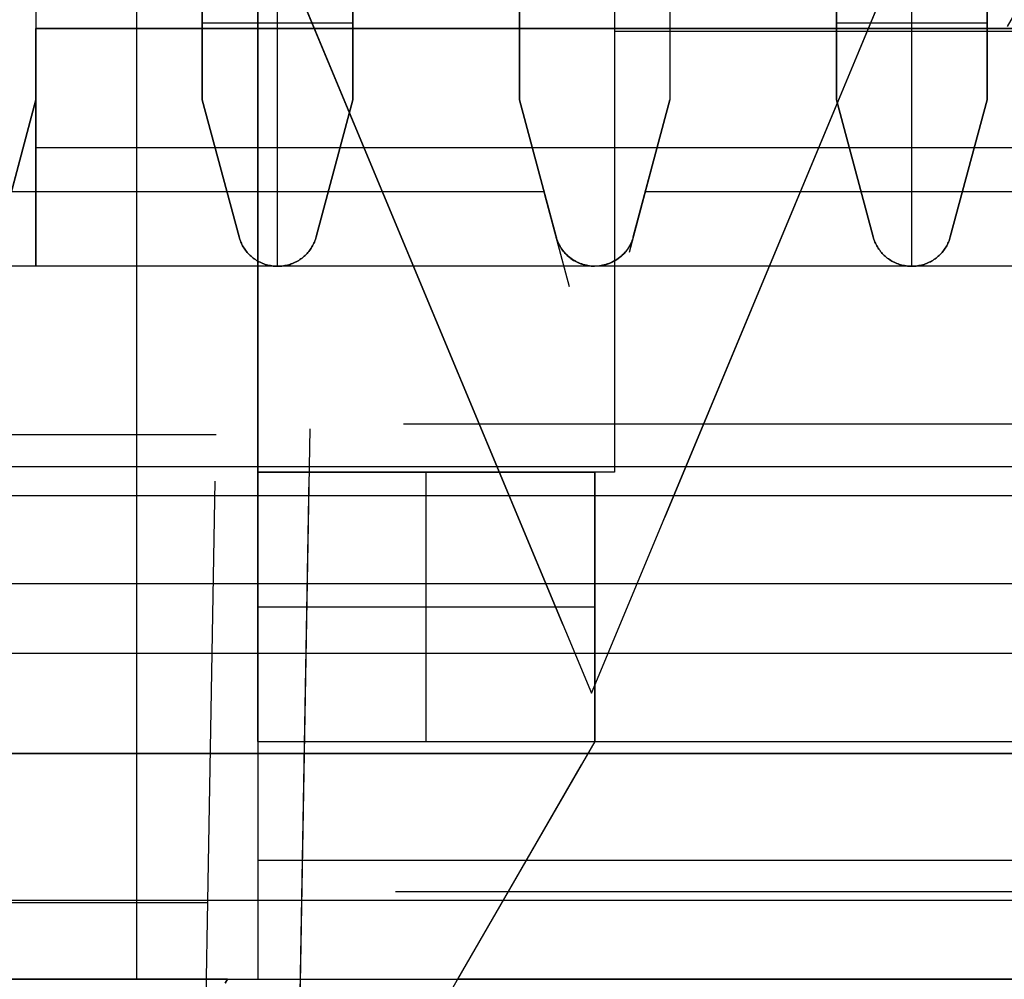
# Model space of a CAD drawing. Header units: millimetres. Extents: x -88 to 88, y -12 to 103.
# Tile 18 of 256: x -64.62 to -61.47, y 1.39 to 4.47. Entities that reach past the tile are written whole.
import ezdxf

# ---------------------------------------------------------------- set-up
doc = ezdxf.new("R2010")
doc.units = ezdxf.units.MM
doc.layers.add('Default', color=7, linetype='Continuous', true_color=0x000000)
doc.layers.add('TOP', color=7, linetype='Continuous', true_color=0xc80000)

msp = doc.modelspace()

# ---------------------------------------------------------------- linework, layer by layer
at = {"layer": 'Default', "color": 254, "true_color": 0xcad1ee}
for points in [[(-64.245, 1.3908), (-64.245, 12.4398)], [(-63.8577, 12.4398), (-63.8577, 1.3908)], [(-64.5689, 9.2902), (-64.5689, 4.2102)], [(-64.0355, 4.2102), (-64.0355, 9.2902)], [(-63.5529, 9.2902), (-63.5529, 4.2102)], [(-63.0195, 4.2102), (-63.0195, 9.2902)], [(-62.5369, 9.2902), (-62.5369, 4.2102)], [(-62.0035, 4.2102), (-62.0035, 9.2902)], [(-61.5209, 9.2902), (-61.5209, 4.2102)], [(-63.8577, 3.0164), (-63.8577, 6.3184)], [(-63.8577, 6.3184), (-63.8577, 3.0164)], [(-62.7147, 6.3184), (-62.7147, 3.0164)], [(-62.7147, 6.3184), (-62.7147, 3.0164)], [(-64.0355, 5.238), (-64.0355, 4.2102)], [(-63.7942, 3.6768), (-63.7942, 5.238)], [(-63.5529, 4.2102), (-63.5529, 5.238)], [(-62.0035, 5.238), (-62.0035, 4.2102)], [(-61.7622, 3.6768), (-61.7622, 5.238)], [(-61.5209, 4.2102), (-61.5209, 5.238)], [(-64.5689, 4.9826), (-64.5689, 4.2102)], [(-63.0195, 4.9825), (-63.0195, 4.2102)], [(-62.5369, 4.9826), (-62.5369, 4.2102)], [(-64.0355, 4.9467), (-64.0355, 4.2102)], [(-63.5529, 4.9467), (-63.5529, 4.2102)], [(-62.0035, 4.9467), (-62.0035, 4.2102)], [(-61.5209, 4.9467), (-61.5209, 4.2102)], [(-64.0355, 4.4574), (-63.5529, 4.4574)], [(-62.0035, 4.4574), (-61.5209, 4.4574)], [(-56.9235, 4.4388), (-64.5689, 4.4388)], [(-64.5689, 4.4388), (-64.5689, 3.6768)], [(-64.5689, 3.6768), (-64.5689, 4.4388)], [(-64.5689, 4.4388), (-56.9235, 4.4388)], [(-64.5689, 4.4388), (-64.5689, 3.6768)], [(-64.5689, 4.4388), (-56.9235, 4.4388)], [(-58.7777, 4.4289), (-62.7147, 4.4289)], [(-64.5689, 4.2102), (-64.6866, 3.7709)], [(-64.6866, 3.7709), (-64.5689, 4.2102)], [(-63.9178, 3.7709), (-64.0355, 4.2102)], [(-64.0355, 4.2102), (-63.9178, 3.7709)], [(-63.9178, 3.7709), (-64.0355, 4.2102)], [(-63.6706, 3.7709), (-63.5529, 4.2102)], [(-63.5529, 4.2102), (-63.6706, 3.7709)], [(-63.6706, 3.7709), (-63.5529, 4.2102)], [(-63.0195, 4.2102), (-62.9018, 3.7709)], [(-62.9018, 3.7709), (-63.0195, 4.2102)], [(-62.5369, 4.2102), (-62.6546, 3.7709)], [(-62.6546, 3.7709), (-62.5369, 4.2102)], [(-61.8858, 3.7709), (-62.0035, 4.2102)], [(-62.0035, 4.2102), (-61.8858, 3.7709)], [(-61.8858, 3.7709), (-62.0035, 4.2102)], [(-61.6386, 3.7709), (-61.5209, 4.2102)], [(-61.5209, 4.2102), (-61.6386, 3.7709)], [(-61.5209, 4.2102), (-61.6386, 3.7709)], [(-64.5689, 4.0578), (-56.9235, 4.0578)], [(-62.9405, 3.9153), (-64.6479, 3.9153)], [(-60.9085, 3.9153), (-62.6159, 3.9153)], [(-63.9178, 3.7709), (-63.9166, 3.7667), (-63.9152, 3.7626), (-63.9137, 3.7584), (-63.9121, 3.7544), (-63.9103, 3.7504), (-63.9084, 3.7464), (-63.9064, 3.7426), (-63.9042, 3.7388), (-63.9019, 3.7351), (-63.8995, 3.7314), (-63.8969, 3.7279), (-63.8942, 3.7244), (-63.8914, 3.721), (-63.8885, 3.7178), (-63.8855, 3.7146), (-63.8824, 3.7115), (-63.8792, 3.7086), (-63.8758, 3.7058), (-63.8724, 3.703), (-63.8689, 3.7004), (-63.8653, 3.6979), (-63.8616, 3.6956), (-63.8578, 3.6934), (-63.854, 3.6913), (-63.8501, 3.6893), (-63.8461, 3.6875), (-63.8421, 3.6858), (-63.838, 3.6842), (-63.8338, 3.6828), (-63.8297, 3.6816), (-63.8254, 3.6805), (-63.8212, 3.6795), (-63.8169, 3.6787), (-63.8125, 3.678), (-63.8082, 3.6775), (-63.8038, 3.6771), (-63.7995, 3.6769), (-63.7951, 3.6768)], [(-63.7951, 3.6768), (-63.7995, 3.6769), (-63.8038, 3.6771), (-63.8082, 3.6775), (-63.8125, 3.678), (-63.8169, 3.6787), (-63.8212, 3.6795), (-63.8254, 3.6805), (-63.8297, 3.6816), (-63.8338, 3.6828), (-63.838, 3.6842), (-63.8421, 3.6858), (-63.8461, 3.6875), (-63.8501, 3.6893), (-63.854, 3.6913), (-63.8578, 3.6934), (-63.8616, 3.6956), (-63.8653, 3.6979), (-63.8689, 3.7004), (-63.8724, 3.703), (-63.8758, 3.7058), (-63.8792, 3.7086), (-63.8824, 3.7115), (-63.8855, 3.7146), (-63.8885, 3.7178), (-63.8914, 3.721), (-63.8942, 3.7244), (-63.8969, 3.7279), (-63.8995, 3.7314), (-63.9019, 3.7351), (-63.9042, 3.7388), (-63.9064, 3.7426), (-63.9084, 3.7464), (-63.9103, 3.7504), (-63.9121, 3.7544), (-63.9137, 3.7584), (-63.9152, 3.7626), (-63.9166, 3.7667), (-63.9178, 3.7709)], [(-63.7951, 3.6768), (-63.7995, 3.6769), (-63.8038, 3.6771), (-63.8082, 3.6775), (-63.8125, 3.678), (-63.8169, 3.6787), (-63.8212, 3.6795), (-63.8254, 3.6805), (-63.8297, 3.6816), (-63.8338, 3.6828), (-63.838, 3.6842), (-63.8421, 3.6858), (-63.8461, 3.6875), (-63.8501, 3.6893), (-63.854, 3.6913), (-63.8578, 3.6934), (-63.8616, 3.6956), (-63.8653, 3.6979), (-63.8689, 3.7004), (-63.8724, 3.703), (-63.8758, 3.7058), (-63.8792, 3.7086), (-63.8824, 3.7115), (-63.8855, 3.7146), (-63.8885, 3.7178), (-63.8914, 3.721), (-63.8942, 3.7244), (-63.8969, 3.7279), (-63.8995, 3.7314), (-63.9019, 3.7351), (-63.9042, 3.7388), (-63.9064, 3.7426), (-63.9084, 3.7464), (-63.9103, 3.7504), (-63.9121, 3.7544), (-63.9137, 3.7584), (-63.9152, 3.7626), (-63.9166, 3.7667), (-63.9178, 3.7709)], [(-63.6706, 3.7709), (-63.6718, 3.7667), (-63.6731, 3.7626), (-63.6746, 3.7584), (-63.6763, 3.7544), (-63.678, 3.7504), (-63.6799, 3.7464), (-63.682, 3.7426), (-63.6842, 3.7388), (-63.6865, 3.7351), (-63.6889, 3.7314), (-63.6914, 3.7279), (-63.6941, 3.7244), (-63.6969, 3.721), (-63.6998, 3.7178), (-63.7028, 3.7146), (-63.706, 3.7115), (-63.7092, 3.7086), (-63.7125, 3.7058), (-63.7159, 3.703), (-63.7195, 3.7004), (-63.7231, 3.6979), (-63.7267, 3.6956), (-63.7305, 3.6934), (-63.7344, 3.6913), (-63.7383, 3.6893), (-63.7422, 3.6875), (-63.7463, 3.6858), (-63.7504, 3.6842), (-63.7545, 3.6828), (-63.7587, 3.6816), (-63.7629, 3.6805), (-63.7672, 3.6795), (-63.7715, 3.6787), (-63.7758, 3.678), (-63.7802, 3.6775), (-63.7845, 3.6771), (-63.7889, 3.6769), (-63.7933, 3.6768)], [(-63.7933, 3.6768), (-63.7889, 3.6769), (-63.7845, 3.6771), (-63.7802, 3.6775), (-63.7758, 3.678), (-63.7715, 3.6787), (-63.7672, 3.6795), (-63.7629, 3.6805), (-63.7587, 3.6816), (-63.7545, 3.6828), (-63.7504, 3.6842), (-63.7463, 3.6858), (-63.7422, 3.6875), (-63.7383, 3.6893), (-63.7344, 3.6913), (-63.7305, 3.6934), (-63.7267, 3.6956), (-63.7231, 3.6979), (-63.7195, 3.7004), (-63.7159, 3.703), (-63.7125, 3.7058), (-63.7092, 3.7086), (-63.706, 3.7115), (-63.7028, 3.7146), (-63.6998, 3.7178), (-63.6969, 3.721), (-63.6941, 3.7244), (-63.6914, 3.7279), (-63.6889, 3.7314), (-63.6865, 3.7351), (-63.6842, 3.7388), (-63.682, 3.7426), (-63.6799, 3.7464), (-63.678, 3.7504), (-63.6763, 3.7544), (-63.6746, 3.7584), (-63.6731, 3.7626), (-63.6718, 3.7667), (-63.6706, 3.7709)], [(-63.6706, 3.7709), (-63.6718, 3.7667), (-63.6731, 3.7626), (-63.6746, 3.7584), (-63.6763, 3.7544), (-63.678, 3.7504), (-63.6799, 3.7464), (-63.682, 3.7426), (-63.6842, 3.7388), (-63.6865, 3.7351), (-63.6889, 3.7314), (-63.6914, 3.7279), (-63.6941, 3.7244), (-63.6969, 3.721), (-63.6998, 3.7178), (-63.7028, 3.7146), (-63.706, 3.7115), (-63.7092, 3.7086), (-63.7125, 3.7058), (-63.7159, 3.703), (-63.7195, 3.7004), (-63.7231, 3.6979), (-63.7267, 3.6956), (-63.7305, 3.6934), (-63.7344, 3.6913), (-63.7383, 3.6893), (-63.7422, 3.6875), (-63.7463, 3.6858), (-63.7504, 3.6842), (-63.7545, 3.6828), (-63.7587, 3.6816), (-63.7629, 3.6805), (-63.7672, 3.6795), (-63.7715, 3.6787), (-63.7758, 3.678), (-63.7802, 3.6775), (-63.7845, 3.6771), (-63.7889, 3.6769), (-63.7933, 3.6768)], [(-62.7791, 3.6768), (-62.7835, 3.6769), (-62.7878, 3.6771), (-62.7922, 3.6775), (-62.7965, 3.678), (-62.8009, 3.6787), (-62.8052, 3.6795), (-62.8094, 3.6805), (-62.8137, 3.6816), (-62.8178, 3.6828), (-62.822, 3.6843), (-62.8261, 3.6858), (-62.8301, 3.6875), (-62.8341, 3.6893), (-62.838, 3.6913), (-62.8418, 3.6934), (-62.8456, 3.6956), (-62.8493, 3.698), (-62.8529, 3.7004), (-62.8564, 3.703), (-62.8598, 3.7058), (-62.8632, 3.7086), (-62.8664, 3.7115), (-62.8695, 3.7146), (-62.8725, 3.7178), (-62.8754, 3.721), (-62.8782, 3.7244), (-62.8809, 3.7279), (-62.8835, 3.7314), (-62.8859, 3.7351), (-62.8882, 3.7388), (-62.8904, 3.7426), (-62.8924, 3.7464), (-62.8943, 3.7504), (-62.8961, 3.7544), (-62.8977, 3.7584), (-62.8992, 3.7626), (-62.9006, 3.7667), (-62.9018, 3.7709)], [(-62.7791, 3.6768), (-62.7817, 3.6768), (-62.7843, 3.6769), (-62.7869, 3.6771), (-62.7895, 3.6773), (-62.792, 3.6775), (-62.7946, 3.6778), (-62.7971, 3.6782), (-62.7997, 3.6786), (-62.8022, 3.6791), (-62.8048, 3.6797), (-62.8073, 3.6802), (-62.8098, 3.6809), (-62.8123, 3.6816), (-62.8147, 3.6823), (-62.8172, 3.6831), (-62.8196, 3.684), (-62.8221, 3.6849), (-62.8245, 3.6858), (-62.8269, 3.6868), (-62.8292, 3.6878), (-62.8316, 3.6889), (-62.8339, 3.6901), (-62.8362, 3.6912), (-62.8385, 3.6925), (-62.8407, 3.6937), (-62.843, 3.695), (-62.8452, 3.6964), (-62.8474, 3.6978), (-62.8495, 3.6992), (-62.8517, 3.7007), (-62.8538, 3.7022), (-62.8558, 3.7038), (-62.8579, 3.7054), (-62.8599, 3.707), (-62.8619, 3.7087), (-62.8638, 3.7104), (-62.8657, 3.7122), (-62.8676, 3.7139), (-62.8695, 3.7158), (-62.8713, 3.7176), (-62.873, 3.7195), (-62.8748, 3.7214), (-62.8765, 3.7234), (-62.8781, 3.7254), (-62.8797, 3.7274), (-62.8813, 3.7294), (-62.8829, 3.7315), (-62.8843, 3.7336), (-62.8858, 3.7358), (-62.8872, 3.7379), (-62.8886, 3.7401), (-62.8899, 3.7424), (-62.8911, 3.7446), (-62.8924, 3.7469), (-62.8935, 3.7492), (-62.8947, 3.7515), (-62.8957, 3.7539), (-62.8968, 3.7562), (-62.8977, 3.7586), (-62.8986, 3.761), (-62.8995, 3.7635), (-62.9003, 3.7659), (-62.9011, 3.7684), (-62.9018, 3.7709)], [(-62.7791, 3.6768), (-62.7835, 3.6769), (-62.7878, 3.6771), (-62.7922, 3.6775), (-62.7965, 3.678), (-62.8009, 3.6787), (-62.8052, 3.6795), (-62.8094, 3.6805), (-62.8137, 3.6816), (-62.8178, 3.6828), (-62.822, 3.6842), (-62.8261, 3.6858), (-62.8301, 3.6875), (-62.8341, 3.6893), (-62.838, 3.6913), (-62.8418, 3.6934), (-62.8456, 3.6956), (-62.8493, 3.6979), (-62.8529, 3.7004), (-62.8564, 3.703), (-62.8598, 3.7058), (-62.8632, 3.7086), (-62.8664, 3.7115), (-62.8695, 3.7146), (-62.8725, 3.7178), (-62.8754, 3.721), (-62.8782, 3.7244), (-62.8809, 3.7279), (-62.8835, 3.7314), (-62.8859, 3.7351), (-62.8882, 3.7388), (-62.8904, 3.7426), (-62.8924, 3.7464), (-62.8943, 3.7504), (-62.8961, 3.7544), (-62.8977, 3.7584), (-62.8992, 3.7626), (-62.9006, 3.7667), (-62.9018, 3.7709)], [(-62.6546, 3.7709), (-62.6558, 3.7667), (-62.6572, 3.7625), (-62.6587, 3.7583), (-62.6603, 3.7542), (-62.6621, 3.7502), (-62.6641, 3.7462), (-62.6661, 3.7423), (-62.6684, 3.7384), (-62.6707, 3.7347), (-62.6732, 3.731), (-62.6758, 3.7274), (-62.6785, 3.724), (-62.6813, 3.7206), (-62.6843, 3.7173), (-62.6873, 3.7141), (-62.6905, 3.711), (-62.6938, 3.708), (-62.6972, 3.7052), (-62.7007, 3.7025), (-62.7042, 3.6999), (-62.7079, 3.6974), (-62.7117, 3.695), (-62.7155, 3.6928), (-62.7194, 3.6907), (-62.7234, 3.6888), (-62.7274, 3.687), (-62.7315, 3.6853), (-62.7356, 3.6838), (-62.7399, 3.6824), (-62.7441, 3.6812), (-62.7484, 3.6801), (-62.7527, 3.6792), (-62.7571, 3.6784), (-62.7614, 3.6778), (-62.7658, 3.6773), (-62.7703, 3.677), (-62.7747, 3.6768), (-62.7791, 3.6768)], [(-62.6546, 3.7709), (-62.6553, 3.7684), (-62.656, 3.7659), (-62.6568, 3.7635), (-62.6577, 3.761), (-62.6586, 3.7586), (-62.6596, 3.7562), (-62.6606, 3.7539), (-62.6617, 3.7515), (-62.6628, 3.7492), (-62.664, 3.7469), (-62.6652, 3.7446), (-62.6665, 3.7424), (-62.6678, 3.7401), (-62.6692, 3.7379), (-62.6706, 3.7358), (-62.672, 3.7336), (-62.6735, 3.7315), (-62.6751, 3.7294), (-62.6767, 3.7274), (-62.6783, 3.7254), (-62.6799, 3.7234), (-62.6817, 3.7214), (-62.6834, 3.7195), (-62.6852, 3.7176), (-62.687, 3.7158), (-62.6889, 3.7139), (-62.6908, 3.7122), (-62.6927, 3.7104), (-62.6947, 3.7087), (-62.6967, 3.707), (-62.6987, 3.7054), (-62.7007, 3.7038), (-62.7028, 3.7022), (-62.705, 3.7007), (-62.7071, 3.6992), (-62.7093, 3.6978), (-62.7115, 3.6964), (-62.7138, 3.695), (-62.716, 3.6937), (-62.7183, 3.6925), (-62.7206, 3.6912), (-62.723, 3.6901), (-62.7253, 3.6889), (-62.7277, 3.6878), (-62.7301, 3.6868), (-62.7326, 3.6858), (-62.735, 3.6849), (-62.7375, 3.684), (-62.74, 3.6831), (-62.7425, 3.6823), (-62.745, 3.6816), (-62.7476, 3.6809), (-62.7501, 3.6802), (-62.7527, 3.6797), (-62.7553, 3.6791), (-62.7579, 3.6786), (-62.7605, 3.6782), (-62.7631, 3.6778), (-62.7658, 3.6775), (-62.7684, 3.6773), (-62.7711, 3.6771), (-62.7737, 3.6769), (-62.7764, 3.6768), (-62.7791, 3.6768)], [(-62.6546, 3.7709), (-62.6558, 3.7667), (-62.6571, 3.7625), (-62.6587, 3.7584), (-62.6603, 3.7543), (-62.6621, 3.7503), (-62.664, 3.7463), (-62.6661, 3.7424), (-62.6683, 3.7386), (-62.6706, 3.7349), (-62.673, 3.7312), (-62.6756, 3.7277), (-62.6783, 3.7242), (-62.6811, 3.7208), (-62.684, 3.7175), (-62.6871, 3.7143), (-62.6902, 3.7113), (-62.6935, 3.7083), (-62.6969, 3.7055), (-62.7003, 3.7028), (-62.7039, 3.7001), (-62.7075, 3.6977), (-62.7112, 3.6953), (-62.715, 3.6931), (-62.7189, 3.691), (-62.7228, 3.689), (-62.7268, 3.6872), (-62.7309, 3.6856), (-62.735, 3.684), (-62.7392, 3.6826), (-62.7434, 3.6814), (-62.7477, 3.6803), (-62.752, 3.6793), (-62.7563, 3.6785), (-62.7606, 3.6779), (-62.765, 3.6774), (-62.7694, 3.677), (-62.7738, 3.6768), (-62.7782, 3.6768)], [(-61.7631, 3.6768), (-61.7675, 3.6769), (-61.7718, 3.6771), (-61.7762, 3.6775), (-61.7805, 3.678), (-61.7849, 3.6787), (-61.7892, 3.6795), (-61.7934, 3.6805), (-61.7977, 3.6816), (-61.8018, 3.6828), (-61.806, 3.6842), (-61.8101, 3.6858), (-61.8141, 3.6875), (-61.8181, 3.6893), (-61.822, 3.6913), (-61.8258, 3.6934), (-61.8296, 3.6956), (-61.8333, 3.6979), (-61.8369, 3.7004), (-61.8404, 3.703), (-61.8438, 3.7058), (-61.8472, 3.7086), (-61.8504, 3.7115), (-61.8535, 3.7146), (-61.8565, 3.7178), (-61.8594, 3.721), (-61.8622, 3.7244), (-61.8649, 3.7279), (-61.8675, 3.7314), (-61.8699, 3.7351), (-61.8722, 3.7388), (-61.8744, 3.7426), (-61.8764, 3.7464), (-61.8783, 3.7504), (-61.8801, 3.7544), (-61.8817, 3.7584), (-61.8832, 3.7626), (-61.8846, 3.7667), (-61.8858, 3.7709)], [(-61.8858, 3.7709), (-61.8846, 3.7667), (-61.8832, 3.7626), (-61.8817, 3.7584), (-61.8801, 3.7544), (-61.8783, 3.7504), (-61.8764, 3.7464), (-61.8744, 3.7426), (-61.8722, 3.7388), (-61.8699, 3.7351), (-61.8675, 3.7314), (-61.8649, 3.7279), (-61.8622, 3.7244), (-61.8594, 3.721), (-61.8565, 3.7178), (-61.8535, 3.7146), (-61.8504, 3.7115), (-61.8472, 3.7086), (-61.8438, 3.7058), (-61.8404, 3.703), (-61.8369, 3.7004), (-61.8333, 3.6979), (-61.8296, 3.6956), (-61.8258, 3.6934), (-61.822, 3.6913), (-61.8181, 3.6893), (-61.8141, 3.6875), (-61.8101, 3.6858), (-61.806, 3.6842), (-61.8018, 3.6828), (-61.7977, 3.6816), (-61.7934, 3.6805), (-61.7892, 3.6795), (-61.7849, 3.6787), (-61.7805, 3.678), (-61.7762, 3.6775), (-61.7718, 3.6771), (-61.7675, 3.6769), (-61.7631, 3.6768)], [(-61.8858, 3.7709), (-61.8846, 3.7667), (-61.8832, 3.7626), (-61.8817, 3.7584), (-61.8801, 3.7544), (-61.8783, 3.7504), (-61.8764, 3.7464), (-61.8744, 3.7426), (-61.8722, 3.7388), (-61.8699, 3.7351), (-61.8675, 3.7314), (-61.8649, 3.7279), (-61.8622, 3.7244), (-61.8594, 3.721), (-61.8565, 3.7178), (-61.8535, 3.7146), (-61.8504, 3.7115), (-61.8472, 3.7086), (-61.8438, 3.7058), (-61.8404, 3.703), (-61.8369, 3.7004), (-61.8333, 3.6979), (-61.8296, 3.6956), (-61.8258, 3.6934), (-61.822, 3.6913), (-61.8181, 3.6893), (-61.8141, 3.6875), (-61.8101, 3.6858), (-61.806, 3.6842), (-61.8018, 3.6828), (-61.7977, 3.6816), (-61.7934, 3.6805), (-61.7892, 3.6795), (-61.7849, 3.6787), (-61.7805, 3.678), (-61.7762, 3.6775), (-61.7718, 3.6771), (-61.7675, 3.6769), (-61.7631, 3.6768)], [(-61.6386, 3.7709), (-61.6398, 3.7667), (-61.6411, 3.7626), (-61.6426, 3.7584), (-61.6443, 3.7544), (-61.646, 3.7504), (-61.6479, 3.7464), (-61.65, 3.7426), (-61.6522, 3.7388), (-61.6545, 3.7351), (-61.6569, 3.7314), (-61.6594, 3.7279), (-61.6621, 3.7244), (-61.6649, 3.721), (-61.6678, 3.7178), (-61.6708, 3.7146), (-61.674, 3.7115), (-61.6772, 3.7086), (-61.6805, 3.7058), (-61.6839, 3.703), (-61.6875, 3.7004), (-61.6911, 3.6979), (-61.6947, 3.6956), (-61.6985, 3.6934), (-61.7024, 3.6913), (-61.7063, 3.6893), (-61.7102, 3.6875), (-61.7143, 3.6858), (-61.7184, 3.6842), (-61.7225, 3.6828), (-61.7267, 3.6816), (-61.7309, 3.6805), (-61.7352, 3.6795), (-61.7395, 3.6787), (-61.7438, 3.678), (-61.7482, 3.6775), (-61.7525, 3.6771), (-61.7569, 3.6769), (-61.7613, 3.6768)], [(-61.7613, 3.6768), (-61.7569, 3.6769), (-61.7525, 3.6771), (-61.7482, 3.6775), (-61.7438, 3.678), (-61.7395, 3.6787), (-61.7352, 3.6795), (-61.7309, 3.6805), (-61.7267, 3.6816), (-61.7225, 3.6828), (-61.7184, 3.6842), (-61.7143, 3.6858), (-61.7102, 3.6875), (-61.7063, 3.6893), (-61.7024, 3.6913), (-61.6985, 3.6934), (-61.6947, 3.6956), (-61.6911, 3.6979), (-61.6875, 3.7004), (-61.6839, 3.703), (-61.6805, 3.7058), (-61.6772, 3.7086), (-61.674, 3.7115), (-61.6708, 3.7146), (-61.6678, 3.7178), (-61.6649, 3.721), (-61.6621, 3.7244), (-61.6594, 3.7279), (-61.6569, 3.7314), (-61.6545, 3.7351), (-61.6522, 3.7388), (-61.65, 3.7426), (-61.6479, 3.7464), (-61.646, 3.7504), (-61.6443, 3.7544), (-61.6426, 3.7584), (-61.6411, 3.7626), (-61.6398, 3.7667), (-61.6386, 3.7709)], [(-61.7613, 3.6768), (-61.7569, 3.6769), (-61.7525, 3.6771), (-61.7482, 3.6775), (-61.7438, 3.678), (-61.7395, 3.6787), (-61.7352, 3.6795), (-61.7309, 3.6805), (-61.7267, 3.6816), (-61.7225, 3.6828), (-61.7184, 3.6842), (-61.7143, 3.6858), (-61.7102, 3.6875), (-61.7063, 3.6893), (-61.7024, 3.6913), (-61.6985, 3.6934), (-61.6947, 3.6956), (-61.6911, 3.6979), (-61.6875, 3.7004), (-61.6839, 3.703), (-61.6805, 3.7058), (-61.6772, 3.7086), (-61.674, 3.7115), (-61.6708, 3.7146), (-61.6678, 3.7178), (-61.6649, 3.721), (-61.6621, 3.7244), (-61.6594, 3.7279), (-61.6569, 3.7314), (-61.6545, 3.7351), (-61.6522, 3.7388), (-61.65, 3.7426), (-61.6479, 3.7464), (-61.646, 3.7504), (-61.6443, 3.7544), (-61.6426, 3.7584), (-61.6411, 3.7626), (-61.6398, 3.7667), (-61.6386, 3.7709)], [(-64.5689, 3.6768), (-66.4612, 3.6768)], [(-62.7791, 3.6768), (-64.8093, 3.6768)], [(-56.9235, 3.6768), (-64.5689, 3.6768)], [(-63.7933, 3.6768), (-63.7951, 3.6768)], [(-63.7951, 3.6768), (-63.7933, 3.6768)], [(-63.7933, 3.6768), (-63.7951, 3.6768)], [(-62.7778, 3.6768), (-62.7791, 3.6768)], [(-60.7471, 3.6768), (-62.7773, 3.6768)], [(-61.7613, 3.6768), (-61.7631, 3.6768)], [(-61.7631, 3.6768), (-61.7613, 3.6768)], [(-61.7613, 3.6768), (-61.7631, 3.6768)], [(-71.5012, 3.0352), (71.4988, 3.0352)], [(-71.5012, 3.0352), (71.4988, 3.0352)], [(-71.5012, 3.0352), (71.4988, 3.0352)], [(-62.7147, 3.0164), (-63.8577, 3.0164)], [(-63.8577, 2.1528), (-63.8577, 3.0164)], [(-63.8577, 3.0164), (-62.7782, 3.0164)], [(-63.8577, 3.0164), (-62.7782, 3.0164)], [(-63.3179, 2.1528), (-63.3179, 3.0164)], [(-62.7147, 3.0164), (-62.7782, 3.0164)], [(-62.7782, 2.1528), (-62.7782, 3.0164)], [(-62.7782, 3.0164), (-62.7782, 2.1528)], [(-55.0312, 2.9402), (-66.4612, 2.9402)], [(-55.0312, 2.9402), (-66.4612, 2.9402)], [(-56.6822, 2.9402), (-64.8102, 2.9402)], [(-63.8577, 2.5846), (-62.7782, 2.5846)], [(-63.8577, 2.1528), (-62.7782, 2.1528)], [(-62.7782, 2.1528), (-63.2181, 1.3908)], [(-62.7782, 2.1528), (-58.7142, 2.1528)], [(-55.0312, 2.1147), (-66.4612, 2.1147)], [(-64.8102, 2.1147), (-56.6822, 2.1147)], [(-62.9981, 1.7718), (-63.8577, 1.7718)], [(-58.4942, 1.7718), (-62.9981, 1.7718)], [(-68.6202, 1.6448), (-52.8722, 1.6448)], [(-63.8577, 1.4269), (-63.8577, 1.3908)], [(-68.3662, 1.3908), (-53.1262, 1.3908)], [(-68.3662, 1.3908), (-53.1262, 1.3908)], [(-68.1517, 1.3908), (-63.9552, 1.3908)], [(-63.9552, 1.3908), (-68.1517, 1.3908)], [(-58.2742, 1.3908), (-63.2181, 1.3908)]]:
    msp.add_lwpolyline(points, dxfattribs=at)
at = {"layer": 'Default', "color": 254, "true_color": 0xcad1ee, "extrusion": (1, 0, 0)}
for points in [[(3.0164, 7.1874), (6.3184, 6.9854)], [(5.238, -4.0825), (4.2102, -4.1454)], [(3.9153, -4.1634), (5.238, -4.0825)], [(4.2102, -4.1454), (5.238, -4.0825)], [(5.238, -4.0825), (4.2102, -4.1454)], [(3.9153, -4.1634), (5.238, -4.0825)], [(4.4388, -5.281), (4.4388, -4.9)], [(4.2102, -3.8586), (4.2102, -2.5124)], [(4.2102, -2.5124), (4.2102, -3.8586)], [(4.2102, -4.1454), (4.2102, -2.5124)], [(4.2102, -4.1454), (4.2102, -2.5124)], [(4.2102, -3.8586), (4.2102, -2.5124)], [(4.2102, -2.5124), (4.2102, -3.8586)], [(4.0578, -5.281), (4.0578, -4.9)], [(3.9906, -2.5124), (3.9906, -3.8586)], [(3.9906, -2.5124), (3.9906, -3.8586)], [(3.9906, -2.5124), (3.9906, -4.1588)], [(3.9906, -2.5124), (3.9906, -4.1588)], [(3.9906, -2.5124), (3.9906, -3.8586)], [(3.9906, -3.8586), (3.9906, -2.5124)], [(3.6768, -5.281), (3.6768, -4.9)], [(3.6768, -2.5124), (3.6768, -3.8586)], [(3.6768, -2.5124), (3.6768, -3.8586)], [(3.6768, -2.5124), (3.6768, -3.8586)], [(3.6768, -2.5124), (3.6768, -4.4169)], [(3.6768, -2.5124), (3.6768, -4.4169)], [(3.6768, -3.8586), (3.6768, -2.5124)], [(3.6768, -2.5124), (3.6768, -3.8586)], [(3.6768, -2.5124), (3.6768, -3.8586)], [(3.0164, 5.9458), (3.0164, 7.927)], [(3.0164, 7.1874), (2.1528, 7.2402)], [(3.0164, 5.9458), (3.0164, 7.1874)], [(3.0164, 7.927), (3.0164, 7.1874)], [(2.5846, 5.9458), (2.5846, 7.2138)], [(2.1528, 5.9458), (1.3908, 6.3857)], [(2.1528, 7.2402), (2.1528, 5.9458)], [(1.7718, 6.1658), (1.7718, 7.3423)]]:
    msp.add_lwpolyline(points, dxfattribs=at)
at = {"layer": 'Default', "color": 254, "true_color": 0xcad1ee, "extrusion": (-0.015264, -0.056966, 0.998259)}
for points in [[(-63.4584, -12.8674), (-63.4584, -13.1732)], [(-61.4957, -12.3424), (-61.4957, -12.6482)]]:
    msp.add_lwpolyline(points, dxfattribs=at)
at = {"layer": 'Default', "color": 254, "true_color": 0xcad1ee, "extrusion": (1, 4.60885e-20, 1.50849e-10)}
msp.add_lwpolyline([(4.2102, -4.1454), (4.2102, -2.5124)], dxfattribs=at)
at = {"layer": 'Default', "color": 254, "true_color": 0xcad1ee, "extrusion": (0.015264, -0.056966, 0.998259)}
msp.add_lwpolyline([(-59.7825, 19.7916), (-59.7825, 20.0974)], dxfattribs=at)
at = {"layer": 'Default', "color": 254, "true_color": 0xcad1ee, "extrusion": (1, 5.14932e-14, -2.04136e-14)}
msp.add_lwpolyline([(3.6768, -4.4169), (3.6769, -4.4082), (3.6774, -4.3995), (3.6781, -4.3908), (3.6792, -4.3822), (3.6805, -4.3736), (3.6822, -4.365), (3.6841, -4.3565), (3.6863, -4.3481), (3.6888, -4.3397), (3.6916, -4.3315), (3.6947, -4.3233), (3.698, -4.3153), (3.7016, -4.3073), (3.7055, -4.2996), (3.7097, -4.2919), (3.7141, -4.2844), (3.7188, -4.277), (3.7237, -4.2698), (3.7289, -4.2628), (3.7343, -4.256), (3.7399, -4.2493), (3.7458, -4.2429), (3.7519, -4.2366), (3.7582, -4.2306), (3.7646, -4.2248), (3.7713, -4.2192), (3.7782, -4.2139), (3.7853, -4.2087), (3.7925, -4.2039), (3.7999, -4.1993), (3.8074, -4.1949), (3.8151, -4.1908), (3.8229, -4.187), (3.8309, -4.1834), (3.839, -4.1801), (3.8471, -4.1771), (3.8554, -4.1744), (3.8638, -4.1719), (3.8722, -4.1698), (3.8807, -4.1679), (3.8893, -4.1663), (3.8979, -4.1651), (3.9066, -4.1641), (3.9153, -4.1634)], dxfattribs=at)
msp.add_lwpolyline([(3.6768, -4.4169), (3.6769, -4.4082), (3.6774, -4.3995), (3.6781, -4.3908), (3.6792, -4.3822), (3.6805, -4.3736), (3.6822, -4.365), (3.6841, -4.3565), (3.6863, -4.3481), (3.6888, -4.3397), (3.6916, -4.3315), (3.6947, -4.3233), (3.698, -4.3153), (3.7016, -4.3073), (3.7055, -4.2996), (3.7097, -4.2919), (3.7141, -4.2844), (3.7188, -4.277), (3.7237, -4.2698), (3.7289, -4.2628), (3.7343, -4.256), (3.7399, -4.2493), (3.7458, -4.2429), (3.7519, -4.2366), (3.7582, -4.2306), (3.7646, -4.2248), (3.7713, -4.2192), (3.7782, -4.2139), (3.7853, -4.2087), (3.7925, -4.2039), (3.7999, -4.1993), (3.8074, -4.1949), (3.8151, -4.1908), (3.8229, -4.187), (3.8309, -4.1834), (3.839, -4.1801), (3.8471, -4.1771), (3.8554, -4.1744), (3.8638, -4.1719), (3.8722, -4.1698), (3.8807, -4.1679), (3.8893, -4.1663), (3.8979, -4.1651), (3.9066, -4.1641), (3.9153, -4.1634)], dxfattribs=at)
at = {"layer": 'Default', "color": 254, "true_color": 0xcad1ee, "extrusion": (0.965926, 0.258819, -5.30807e-09)}
msp.add_lwpolyline([(19.9226, -4.2195), (19.9265, -4.2165), (19.9305, -4.2136), (19.9346, -4.2107), (19.9387, -4.2079), (19.9429, -4.2051), (19.9472, -4.2025), (19.9515, -4.1999), (19.9559, -4.1974), (19.9603, -4.1949), (19.9648, -4.1926), (19.9694, -4.1903), (19.974, -4.1881), (19.9786, -4.186), (19.9833, -4.184), (19.988, -4.182), (19.9928, -4.1802), (19.9976, -4.1784), (20.0024, -4.1768), (20.0073, -4.1752), (20.0122, -4.1737), (20.0171, -4.1724), (20.0221, -4.1711), (20.027, -4.1699), (20.032, -4.1688), (20.037, -4.1678), (20.042, -4.1669), (20.047, -4.1661), (20.052, -4.1653), (20.057, -4.1647), (20.062, -4.1642), (20.0671, -4.1637), (20.0721, -4.1634)], dxfattribs=at)
at = {"layer": 'Default', "color": 254, "true_color": 0xcad1ee, "extrusion": (0.965926, -0.258819, 3.33399e-09)}
msp.add_lwpolyline([(-12.4243, -4.1634), (-12.4295, -4.1638), (-12.4347, -4.1642), (-12.4399, -4.1648), (-12.445, -4.1654), (-12.4501, -4.1662), (-12.4551, -4.167), (-12.4601, -4.1679), (-12.4651, -4.1689), (-12.47, -4.17), (-12.4749, -4.1712), (-12.4798, -4.1724), (-12.4846, -4.1738), (-12.4894, -4.1752), (-12.4942, -4.1768), (-12.4989, -4.1784), (-12.5036, -4.1801), (-12.5082, -4.1819), (-12.5128, -4.1838), (-12.5174, -4.1858), (-12.522, -4.1878), (-12.5265, -4.19), (-12.531, -4.1922), (-12.5354, -4.1946), (-12.5398, -4.197), (-12.5442, -4.1995), (-12.5485, -4.2021), (-12.5528, -4.2048), (-12.5571, -4.2076), (-12.5613, -4.2104), (-12.5655, -4.2134), (-12.5697, -4.2164), (-12.5738, -4.2195)], dxfattribs=at)
at = {"layer": 'Default', "color": 254, "true_color": 0xcad1ee, "extrusion": (1.51252e-19, 1, 3.63051e-10)}
msp.add_lwpolyline([(63.9178, -2.5124), (63.9178, -3.8586)], dxfattribs=at)
at = {"layer": 'Default', "color": 254, "true_color": 0xcad1ee, "extrusion": (0, 1, 0)}
for points in [[(63.6706, -2.5124), (63.6706, -3.8586)], [(62.6546, -4.2195), (62.6546, -2.5124)], [(61.8858, -2.5124), (61.8858, -3.8586)], [(61.6386, -3.8586), (61.6386, -2.5124)], [(64.8093, -4.4169), (62.7791, -4.4169)], [(62.7773, -4.4169), (60.7471, -4.4169)], [(63.2181, 6.3857), (63.8577, 6.3857)]]:
    msp.add_lwpolyline(points, dxfattribs=at)
at = {"layer": 'Default', "color": 254, "true_color": 0xcad1ee, "extrusion": (-8.18127e-20, 1, 1.87772e-10)}
msp.add_lwpolyline([(62.9018, -2.5124), (62.9018, -4.2195)], dxfattribs=at)
at = {"layer": 'Default', "color": 254, "true_color": 0xcad1ee, "extrusion": (8.2273e-20, 1, -1.75804e-10)}
msp.add_lwpolyline([(63.7951, -3.8586), (63.7951, -2.5124)], dxfattribs=at)
at = {"layer": 'Default', "color": 254, "true_color": 0xcad1ee, "extrusion": (1.72004e-09, 1, -1.77007e-06)}
msp.add_lwpolyline([(62.7791, -2.5124), (62.7773, -4.4169)], dxfattribs=at)
at = {"layer": 'Default', "color": 254, "true_color": 0xcad1ee, "extrusion": (1, -4.48616e-14, -2.53446e-08)}
msp.add_lwpolyline([(3.6768, -4.4169), (3.6768, -2.5124)], dxfattribs=at)
at = {"layer": 'Default', "color": 254, "true_color": 0xcad1ee, "extrusion": (6.35587e-20, 1, -1.75804e-10)}
msp.add_lwpolyline([(61.7631, -3.8586), (61.7631, -2.5124)], dxfattribs=at)
at = {"layer": 'Default', "color": 254, "true_color": 0xcad1ee, "extrusion": (1, 6.60899e-20, -1.29556e-10)}
msp.add_lwpolyline([(3.0164, 5.9458), (3.0164, 7.927)], dxfattribs=at)
at = {"layer": 'Default', "color": 254, "true_color": 0xcad1ee, "extrusion": (1, -1.17452e-09, 6.7811e-10)}
msp.add_lwpolyline([(1.3908, 6.3857), (2.1528, 5.9458)], dxfattribs=at)
at = {"layer": 'Default', "color": 254, "true_color": 0xcad1ee, "extrusion": (0.223607, 0.387298, 0.894427)}
msp.add_lwpolyline([(55.4439, 30.0505), (55.4439, 29.0668)], dxfattribs=at)
at = {"layer": 'Default', "color": 254, "true_color": 0xcad1ee, "extrusion": (0.113022, 0.19576, 0.974117)}
msp.add_lwpolyline([(55.4439, 30.3971), (55.4439, 31.3004)], dxfattribs=at)
at = {"layer": 'Default', "color": 254, "true_color": 0xcad1ee, "extrusion": (-4.3027e-10, 1, 3.56939e-19)}
msp.add_lwpolyline([(63.8577, 4.8028), (64.6324, 4.8028)], dxfattribs=at)
at = {"layer": 'Default', "color": 254, "true_color": 0xcad1ee, "extrusion": (1, -3.51116e-20, -1.34935e-10)}
msp.add_lwpolyline([(1.3908, 5.0274), (1.3908, 7.2403)], dxfattribs=at)
at = {"layer": 'Default', "color": 254, "true_color": 0xcad1ee, "extrusion": (1, -1.3417e-19, 3.15864e-10)}
msp.add_lwpolyline([(1.3908, 4.8028), (1.3908, 6.3857)], dxfattribs=at)
at = {"layer": 'Default', "color": 254, "true_color": 0xcad1ee, "extrusion": (1, -1.44379e-19, 3.29183e-10)}
msp.add_lwpolyline([(1.3908, 7.4444), (1.3908, 6.3857)], dxfattribs=at)
at = {"layer": 'Default', "color": 254, "true_color": 0xcad1ee}
for points in [[(-62.9018, 3.7709, -4.2195), (-62.901, 3.7682, -4.2218), (-62.9002, 3.7654, -4.2241), (-62.8993, 3.7628, -4.2265), (-62.8983, 3.7601, -4.2288), (-62.8974, 3.7575, -4.2312), (-62.8963, 3.7549, -4.2337), (-62.8952, 3.7524, -4.2362), (-62.8941, 3.7498, -4.2387), (-62.8929, 3.7474, -4.2412), (-62.8916, 3.7449, -4.2438), (-62.889, 3.7402, -4.2491), (-62.8862, 3.7355, -4.2545), (-62.8832, 3.7311, -4.26), (-62.88, 3.7268, -4.2656), (-62.8768, 3.7226, -4.2714), (-62.8733, 3.7187, -4.2772), (-62.8697, 3.7148, -4.2832), (-62.866, 3.7112, -4.2893), (-62.8622, 3.7077, -4.2954), (-62.8582, 3.7044, -4.3017), (-62.8541, 3.7013, -4.308), (-62.8499, 3.6984, -4.3144), (-62.8456, 3.6956, -4.3209), (-62.8412, 3.6931, -4.3275), (-62.8367, 3.6907, -4.3341), (-62.8322, 3.6885, -4.3408), (-62.8275, 3.6865, -4.3475), (-62.8228, 3.6846, -4.3543), (-62.8181, 3.683, -4.3612), (-62.8133, 3.6815, -4.368), (-62.8085, 3.6803, -4.375), (-62.8037, 3.6792, -4.3819), (-62.7988, 3.6783, -4.3889), (-62.7939, 3.6777, -4.3959), (-62.789, 3.6772, -4.4029), (-62.7841, 3.6769, -4.4099), (-62.7791, 3.6768, -4.4169)], [(-62.6546, 3.7709, -4.2195), (-62.6554, 3.7682, -4.2218), (-62.6562, 3.7654, -4.2241), (-62.6571, 3.7628, -4.2265), (-62.658, 3.7601, -4.2288), (-62.659, 3.7575, -4.2312), (-62.6601, 3.7549, -4.2337), (-62.6612, 3.7524, -4.2362), (-62.6623, 3.7498, -4.2387), (-62.6635, 3.7474, -4.2412), (-62.6648, 3.7449, -4.2438), (-62.6674, 3.7402, -4.2491), (-62.6702, 3.7355, -4.2545), (-62.6732, 3.7311, -4.26), (-62.6763, 3.7268, -4.2656), (-62.6796, 3.7226, -4.2714), (-62.6831, 3.7187, -4.2772), (-62.6866, 3.7148, -4.2832), (-62.6903, 3.7112, -4.2893), (-62.6942, 3.7077, -4.2954), (-62.6981, 3.7044, -4.3017), (-62.7022, 3.7013, -4.308), (-62.7064, 3.6984, -4.3144), (-62.7107, 3.6956, -4.3209), (-62.715, 3.6931, -4.3275), (-62.7194, 3.6907, -4.3341), (-62.724, 3.6885, -4.3408), (-62.7285, 3.6864, -4.3475), (-62.7332, 3.6846, -4.3543), (-62.7379, 3.683, -4.3612), (-62.7427, 3.6815, -4.3681), (-62.7476, 3.6803, -4.375), (-62.7525, 3.6792, -4.3819), (-62.7574, 3.6783, -4.3889), (-62.7623, 3.6777, -4.3959), (-62.7673, 3.6772, -4.4029), (-62.7723, 3.6769, -4.4099), (-62.7773, 3.6768, -4.4169)], [(-63.9626, 1.3782, 5.0348), (-63.9552, 1.3908, 5.0274)], [(-63.9552, 1.3908, 7.2403), (-63.9626, 1.3782, 7.2329)]]:
    msp.add_polyline3d(points, dxfattribs=at)
at = {"layer": 'TOP', "color": 254, "true_color": 0xcad1ee, "extrusion": (0.007786, -0.01869, 0.999795)}
msp.add_lwpolyline([(-57.0726, 26.5261), (-57.0726, 29.7752)], dxfattribs=at)
at = {"layer": 'TOP', "color": 254, "true_color": 0xcad1ee, "extrusion": (0.007786, -0.018689, 0.999795)}
msp.add_lwpolyline([(-57.0726, 29.7691), (-57.0726, 26.52)], dxfattribs=at)
at = {"layer": 'TOP', "color": 254, "true_color": 0xcad1ee}
for points in [[(-64.0378, 5.307), (-62.7886, 2.3084)], [(-62.7886, 2.3084), (-61.5401, 5.307)], [(-63.6911, 3.1554), (-63.7435, 0.1536)], [(-63.3909, 3.1719), (-58.1015, 3.1719)], [(-69.2464, 3.137), (-63.9914, 3.137)], [(-52.2376, 2.6584), (-69.2548, 2.6584)], [(-81.5161, 2.4367), (-19.6073, 2.4367)], [(-63.417, 1.6719), (-58.0753, 1.6719)], [(-69.2726, 1.637), (-64.0176, 1.637)]]:
    msp.add_lwpolyline(points, dxfattribs=at)
at = {"layer": 'TOP', "color": 254, "true_color": 0xcad1ee, "extrusion": (1, 0, 0)}
for points in [[(5.307, 12.3968), (2.3092, 12.2902)], [(3.8077, 12.3232), (3.8077, 12.6236)], [(3.8077, 12.3636), (3.8077, 12.6639)], [(1.6545, 8.8791), (1.6545, 9.2792)]]:
    msp.add_lwpolyline(points, dxfattribs=at)
at = {"layer": 'TOP', "color": 254, "true_color": 0xcad1ee, "extrusion": (-0.017314, -0.041585, 0.998985)}
msp.add_lwpolyline([(-58.8523, -18.1623), (-58.8523, -21.4138)], dxfattribs=at)
at = {"layer": 'TOP', "color": 254, "true_color": 0xcad1ee, "extrusion": (-0.017315, -0.041587, 0.998985)}
msp.add_lwpolyline([(-58.8523, -21.4273), (-58.8523, -18.1759)], dxfattribs=at)
at = {"layer": 'TOP', "color": 254, "true_color": 0xcad1ee, "extrusion": (-7.63319e-07, 1, -2.46594e-08)}
msp.add_lwpolyline([(63.4132, 12.3232), (62.1643, 12.3636)], dxfattribs=at)
at = {"layer": 'TOP', "color": 254, "true_color": 0xcad1ee, "extrusion": (-0.001144, 0.999999, -3.74898e-05)}
msp.add_lwpolyline([(46.3013, 10.0819), (80.7982, 8.951)], dxfattribs=at)
at = {"layer": 'TOP', "color": 254, "true_color": 0xcad1ee, "extrusion": (0.00030454, 0.017447, 0.999848)}
for points in [[(63.7365, -1.8876), (63.7365, 1.1133)], [(64.0364, 1.1307), (64.0364, -1.8702)]]:
    msp.add_lwpolyline(points, dxfattribs=at)
at = {"layer": 'TOP', "color": 254, "true_color": 0xcad1ee, "extrusion": (1, -2.12598e-05, -0.000608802)}
msp.add_lwpolyline([(3.1461, 8.8142), (3.1601, 9.2141)], dxfattribs=at)
at = {"layer": 'TOP', "color": 254, "true_color": 0xcad1ee, "extrusion": (1.51266e-16, 0.999391, -0.034899)}
msp.add_lwpolyline([(63.691, 9.3576), (63.6909, 9.3642), (63.6907, 9.3709), (63.6903, 9.3777), (63.6898, 9.3845), (63.6891, 9.3914), (63.6882, 9.3983), (63.6872, 9.4052), (63.686, 9.4121), (63.6846, 9.4191), (63.683, 9.4261), (63.6813, 9.4331), (63.6794, 9.4401), (63.6773, 9.4471), (63.675, 9.4541), (63.6725, 9.461), (63.6699, 9.468), (63.667, 9.4749), (63.664, 9.4818), (63.6608, 9.4886), (63.6574, 9.4953), (63.6538, 9.502), (63.6501, 9.5087), (63.6461, 9.5152), (63.642, 9.5217), (63.6377, 9.5281), (63.6332, 9.5344), (63.6286, 9.5406), (63.6238, 9.5466), (63.6188, 9.5526), (63.6137, 9.5584), (63.6084, 9.5641), (63.603, 9.5697), (63.5975, 9.5751), (63.5918, 9.5804), (63.5859, 9.5855), (63.58, 9.5904), (63.5739, 9.5952), (63.5677, 9.5999), (63.5614, 9.6043), (63.555, 9.6086), (63.5486, 9.6127), (63.542, 9.6167), (63.5354, 9.6204), (63.5287, 9.624), (63.5219, 9.6274), (63.5151, 9.6306), (63.5082, 9.6336), (63.5013, 9.6365), (63.4943, 9.6391), (63.4874, 9.6416), (63.4804, 9.6438), (63.4734, 9.6459), (63.4664, 9.6478), (63.4594, 9.6496), (63.4524, 9.6511), (63.4454, 9.6525), (63.4385, 9.6537), (63.4316, 9.6547), (63.4247, 9.6556), (63.4178, 9.6563), (63.411, 9.6568), (63.4042, 9.6572), (63.3975, 9.6574), (63.3909, 9.6575)], dxfattribs=at)
at = {"layer": 'TOP', "color": 254, "true_color": 0xcad1ee, "extrusion": (0.999848, -0.017447, 0.00030454)}
for points in [[(2.0655, 9.572), (-0.935, 9.6243)], [(2.0358, 8.8724), (-0.9647, 8.9248)]]:
    msp.add_lwpolyline(points, dxfattribs=at)
at = {"layer": 'TOP', "color": 254, "true_color": 0xcad1ee, "extrusion": (8.0869e-15, 0.999391, -0.034899)}
msp.add_lwpolyline([(63.9914, 8.6575), (63.9847, 8.6576), (63.978, 8.6578), (63.9712, 8.6582), (63.9644, 8.6587), (63.9576, 8.6594), (63.9507, 8.6603), (63.9437, 8.6613), (63.9368, 8.6625), (63.9298, 8.6639), (63.9228, 8.6654), (63.9158, 8.6672), (63.9088, 8.6691), (63.9018, 8.6712), (63.8948, 8.6735), (63.8879, 8.6759), (63.8809, 8.6786), (63.874, 8.6814), (63.8672, 8.6844), (63.8603, 8.6876), (63.8536, 8.691), (63.8469, 8.6946), (63.8402, 8.6984), (63.8337, 8.7023), (63.8272, 8.7064), (63.8208, 8.7107), (63.8145, 8.7152), (63.8083, 8.7198), (63.8023, 8.7246), (63.7963, 8.7296), (63.7905, 8.7347), (63.7848, 8.7399), (63.7792, 8.7454), (63.7738, 8.7509), (63.7685, 8.7566), (63.7634, 8.7624), (63.7584, 8.7684), (63.7536, 8.7745), (63.749, 8.7807), (63.7445, 8.7869), (63.7402, 8.7933), (63.7361, 8.7998), (63.7322, 8.8064), (63.7284, 8.813), (63.7248, 8.8197), (63.7214, 8.8265), (63.7182, 8.8333), (63.7152, 8.8401), (63.7124, 8.847), (63.7097, 8.854), (63.7072, 8.8609), (63.705, 8.8679), (63.7029, 8.8749), (63.701, 8.8819), (63.6992, 8.8889), (63.6977, 8.8959), (63.6963, 8.9029), (63.6951, 8.9098), (63.694, 8.9168), (63.6932, 8.9237), (63.6925, 8.9305), (63.6919, 8.9373), (63.6915, 8.9441), (63.6913, 8.9508), (63.6912, 8.9575)], dxfattribs=at)
at = {"layer": 'TOP', "color": 254, "true_color": 0xcad1ee, "extrusion": (1, -5.82572e-16, 2.3014e-08)}
msp.add_lwpolyline([(2.3084, 12.5906), (2.3084, 12.2902)], dxfattribs=at)
at = {"layer": 'TOP', "color": 254, "true_color": 0xcad1ee, "extrusion": (-0.000910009, 1, -2.37671e-05)}
msp.add_lwpolyline([(80.8137, 11.9014), (20.5895, 13.4743)], dxfattribs=at)
at = {"layer": 'TOP', "color": 254, "true_color": 0xcad1ee, "extrusion": (0.01745, 0.999695, -0.01745)}
for points in [[(63.7365, 8.8872), (63.7367, 8.8767), (63.7372, 8.8663), (63.7381, 8.8558), (63.7394, 8.8454), (63.741, 8.8351), (63.743, 8.8248), (63.7454, 8.8146), (63.7481, 8.8045), (63.7511, 8.7945), (63.7546, 8.7846), (63.7583, 8.7748), (63.7624, 8.7652), (63.7668, 8.7557), (63.7716, 8.7464), (63.7766, 8.7372), (63.782, 8.7282), (63.7877, 8.7195), (63.7937, 8.7109), (63.8, 8.7025), (63.8066, 8.6944), (63.8135, 8.6865), (63.8206, 8.6788), (63.828, 8.6714), (63.8357, 8.6643), (63.8436, 8.6574), (63.8517, 8.6508), (63.8601, 8.6445), (63.8687, 8.6385), (63.8774, 8.6328), (63.8864, 8.6274), (63.8956, 8.6223), (63.9049, 8.6176), (63.9144, 8.6131), (63.924, 8.6091), (63.9338, 8.6053), (63.9437, 8.6019), (63.9537, 8.5988), (63.9638, 8.5961), (63.974, 8.5938), (63.9843, 8.5918), (63.9946, 8.5901), (64.005, 8.5888), (64.0155, 8.5879), (64.0259, 8.5874), (64.0364, 8.5872)], [(63.4366, 9.5872), (63.447, 9.587), (63.4575, 9.5865), (63.4679, 9.5856), (63.4783, 9.5843), (63.4886, 9.5826), (63.4989, 9.5806), (63.5091, 9.5783), (63.5192, 9.5756), (63.5292, 9.5725), (63.5391, 9.5691), (63.5489, 9.5653), (63.5586, 9.5613), (63.568, 9.5568), (63.5774, 9.5521), (63.5865, 9.547), (63.5955, 9.5416), (63.6043, 9.5359), (63.6128, 9.5299), (63.6212, 9.5236), (63.6293, 9.517), (63.6372, 9.5101), (63.6449, 9.503), (63.6523, 9.4956), (63.6594, 9.4879), (63.6663, 9.48), (63.6729, 9.4719), (63.6792, 9.4635), (63.6852, 9.4549), (63.6909, 9.4462), (63.6963, 9.4372), (63.7014, 9.428), (63.7061, 9.4187), (63.7105, 9.4092), (63.7146, 9.3996), (63.7184, 9.3898), (63.7218, 9.3799), (63.7249, 9.3699), (63.7276, 9.3598), (63.7299, 9.3496), (63.7319, 9.3393), (63.7336, 9.329), (63.7348, 9.3186), (63.7357, 9.3081), (63.7363, 9.2977), (63.7365, 9.2872)]]:
    msp.add_lwpolyline(points, dxfattribs=at)

doc.saveas('drawing.dxf')
